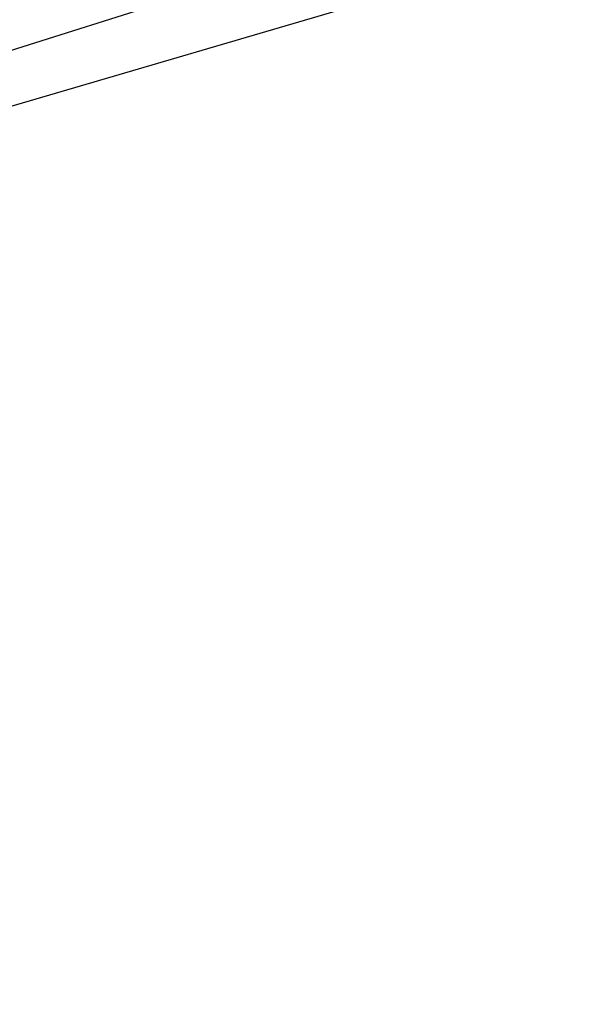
# Model space of a CAD drawing. Header units: millimetres. Extents: x -25 to 235, y -115 to 136.
# Tile 131 of 256: x 2.41107 to 2.41611, y 106.45922 to 106.4681. Entities that reach past the tile are written whole.
import ezdxf

# ---------------------------------------------------------------- set-up
doc = ezdxf.new("R2010")
doc.units = ezdxf.units.MM
doc.header["$LTSCALE"] = 81.481481
for name, color, linetype in [('145', 7, 'CONTINUOUS'), ('154', 7, 'CONTINUOUS'), ('155', 7, 'CONTINUOUS'), ('202', 7, 'CONTINUOUS'), ('203', 7, 'CONTINUOUS'), ('247', 7, 'CONTINUOUS'), ('64', 7, 'CONTINUOUS')]:
    doc.layers.add(name, color=color, linetype=linetype)

msp = doc.modelspace()

# ---------------------------------------------------------------- linework, layer by layer
at = {"layer": '145', "linetype": 'CONTINUOUS'}
for points in [[(2.8965501, 106.6442826, 1.0266855), (2.4413754, 106.4004908, 1.0619842), (2.4120122, 106.4960824, 1.0622226), (2.8965501, 106.6442826, 1.0266855)], [(2.4120122, 106.4960824, 1.0622226), (2.1237443, 106.3024529, 1.4958299), (2.0944688, 106.3980711, 1.4961797), (2.4120122, 106.4960824, 1.0622226)]]:
    msp.add_3dface(points, dxfattribs=at)
at = {"layer": '154', "linetype": 'CONTINUOUS'}
msp.add_3dface([(2.411249, 106.3831301, -3.297), (2.0167843, 106.2629132, -3.2268072), (2.3820122, 106.4787592, -3.2975275), (2.411249, 106.3831301, -3.297)], dxfattribs=at)
at = {"layer": '155', "linetype": 'CONTINUOUS'}
msp.add_3dface([(3.2030693, 106.6252139, -3.297), (2.411249, 106.3831301, -3.297), (3.1738326, 106.720843, -3.2975275), (3.2030693, 106.6252139, -3.297)], dxfattribs=at)
at = {"layer": '202', "linetype": 'CONTINUOUS'}
msp.add_3dface([(2.3895281, 106.4610165, 5.9019442), (2.418764, 106.3653903, 5.901), (2.3905509, 106.457671, 6.2615027), (2.3895281, 106.4610165, 5.9019442)], dxfattribs=at)
at = {"layer": '203', "linetype": 'CONTINUOUS'}
msp.add_3dface([(2.418764, 106.3653903, 5.901), (2.3895281, 106.4610165, 5.9019442), (2.3771357, 106.4575339, 5.8708542), (2.418764, 106.3653903, 5.901)], dxfattribs=at)
at = {"layer": '247', "color": 7, "linetype": 'CONTINUOUS', "true_color": 0x282828}
for points in [[(2.3524523, 106.4593875, 4.8196331), (2.5049811, 106.5030589, 5.173901), (2.6654396, 106.5537149, 4.9857455), (2.3524523, 106.4593875, 4.8196331)], [(2.3524523, 106.4593875, 4.8196331), (2.6654396, 106.5537149, 4.9857455), (2.5358926, 106.5164996, 4.690303), (2.3524523, 106.4593875, 4.8196331)], [(2.5897294, 106.5244512, 5.6719074), (2.3895281, 106.4610165, 5.9019442), (2.5910412, 106.5201607, 6.1464851), (2.5897294, 106.5244512, 5.6719074)], [(2.5283388, 106.5166125, 4.3706992), (2.3524523, 106.4593875, 4.8196331), (2.5358926, 106.5164996, 4.690303), (2.5283388, 106.5166125, 4.3706992)]]:
    msp.add_3dface(points, dxfattribs=at)
at = {"layer": '64', "linetype": 'CONTINUOUS'}
msp.add_3dface([(2.411249, 106.3831301, -3.297), (3.2030693, 106.6252139, -3.297), (98.8536125, 135.8606366, -4.5048032), (2.411249, 106.3831301, -3.297)], dxfattribs=at)

doc.saveas('drawing.dxf')
